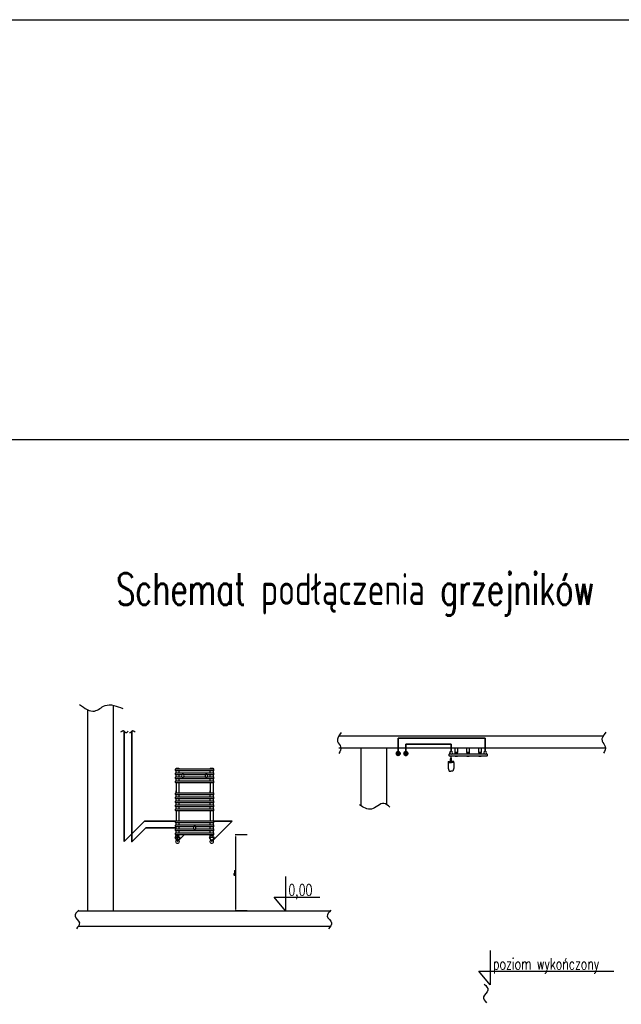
# Model space of a CAD drawing. Header units: centimetres. Extents: x 16800 to 40740, y -5708 to 2993.
# Tile 22 of 34: x 31566 to 32513, y -4497 to -2947. Entities that reach past the tile are written whole.
import ezdxf
from ezdxf.lldxf.tags import DXFTag

# ---------------------------------------------------------------- set-up
doc = ezdxf.new("R2010")
doc.units = ezdxf.units.CM
doc.header["$MEASUREMENT"] = 0
doc.layers.get('defpoints').update_dxf_attribs({"color": 6})
for name, color, linetype in [('_AS_grzejniki', 192, 'Continuous'), ('_MB_grzejniki', 7, 'Continuous'), ('DIM', 7, 'Continuous'), ('KS_CO_ARMATURA_1', 70, 'Continuous'), ('KS_CO_OPIS_1', 7, 'Continuous'), ('KS_CO_OPIS_2', 52, 'Continuous'), ('KS_CO_ZASILANIE', 1, 'Continuous'), ('KS_ODNOSNIK_PODLOGA', 253, 'Continuous')]:
    doc.layers.add(name, color=color, linetype=linetype)
doc.layers.add('IS_Powrót', color=170, linetype='DASH', lineweight=35)
doc.layers.add('IS_Zasilanie', color=10, linetype='SOLID', lineweight=35)
doc.styles.add('ks_rom07', font='romans.shx', dxfattribs={"width": 0.7})
doc.styles.get("Standard").update_dxf_attribs({"font": 'romanc.shx', "width": 0.8})
tags = doc.linetypes.add('DASH', pattern=[15, 10, -5]).pattern_tags.tags
tags[6:7] = [DXFTag(74, 4), DXFTag(75, 0), DXFTag(340, '0'), DXFTag(46, 0.0), DXFTag(50, 0.0), DXFTag(44, 0.0), DXFTag(45, 0.0)]
tags[4:5] = [DXFTag(74, 4), DXFTag(75, 0), DXFTag(340, '0'), DXFTag(46, 0.0), DXFTag(50, 0.0), DXFTag(44, 0.0), DXFTag(45, 0.0)]
tags = doc.linetypes.add('SOLID', pattern=[10, 10, 0]).pattern_tags.tags
tags[6:7] = [DXFTag(74, 4), DXFTag(75, 0), DXFTag(340, '0'), DXFTag(46, 0.0), DXFTag(50, 0.0), DXFTag(44, 0.0), DXFTag(45, 0.0)]
tags[4:5] = [DXFTag(74, 4), DXFTag(75, 0), DXFTag(340, '0'), DXFTag(46, 0.0), DXFTag(50, 0.0), DXFTag(44, 0.0), DXFTag(45, 0.0)]
doc.dimstyles.new('ISO-25', dxfattribs={"dimtxt": 2.5, "dimasz": 2.5, "dimexe": 1.25, "dimexo": 0.625, "dimtad": 1, "dimtxsty": 'Standard', "dimcen": 2.5, "dimadec": 0, "dimazin": 0, "dimtfac": 1, "dimtmove": 0, "dimatfit": 3, "dimfxl": 0, "dimarcsym": 0})

# ---------------------------------------------------------------- blocks, each defined once
blk = doc.blocks.new('A$C261D7A55')
at = {"layer": '_MB_grzejniki', "color": 0}
for p, q in [((6.2, 9.3), (8.7, 9.3)), ((6.2, 4.3), (6.2, 9.3)), ((6.2, 9.3), (6.2, 9.3)), ((8.7, 4.3), (6.2, 4.3)), ((6.2, 3.3), (8.7, 3.3)), ((6.2, 2.7), (6.2, 3.3)), ((6.2, 3.3), (6.2, 3.3)), ((6.2, 3.3), (8.7, 3.3)), ((6.2, 2.7), (6.2, 3.3)), ((6.2, 3.3), (6.2, 3.3)), ((6.2, 0), (6.2, 0.5)), ((6.2, 0), (6.2, 0.5)), ((8.7, 9.3), (8.7, 4.3)), ((8.7, 3.3), (8.7, 2.7)), ((8.7, 0.5), (8.7, 0)), ((18.7, 9.3), (21.2, 9.3)), ((18.7, 4.3), (18.7, 9.3)), ((18.7, 9.3), (18.7, 9.3)), ((21.2, 4.3), (18.7, 4.3)), ((18.7, 3.3), (21.2, 3.3)), ((18.7, 2.7), (18.7, 3.3)), ((18.7, 3.3), (18.7, 3.3)), ((18.7, 0), (18.7, 0.5)), ((21.2, 9.3), (21.2, 4.3)), ((21.2, 3.3), (21.2, 2.7)), ((21.2, 0.5), (21.2, 0)), ((31.1, 9.3), (33.6, 9.3)), ((31.1, 4.3), (31.1, 9.3)), ((31.1, 9.3), (31.1, 9.3)), ((33.6, 4.3), (31.1, 4.3)), ((31.1, 3.3), (33.6, 3.3)), ((31.1, 2.7), (31.1, 3.3)), ((31.1, 3.3), (31.1, 3.3)), ((31.1, 0), (31.1, 0.5)), ((33.6, 9.3), (33.6, 4.3)), ((33.6, 3.3), (33.6, 2.7)), ((33.6, 0.5), (33.6, 0)), ((8.7, 0), (6.2, 0)), ((8.7, 0), (6.2, 0)), ((21.2, 0), (18.7, 0)), ((33.6, 0), (31.1, 0))]:
    blk.add_line(p, q, dxfattribs=at)
for points in [[(6.2, 9.3), (8.7, 9.3), (8.7, 4.3), (6.2, 4.3), (6.2, 9.3)], [(6.5, 4.3), (8.5, 4.3), (8.5, 3.3), (6.5, 3.3), (6.5, 4.3)], [(6.5, 4.3), (8.5, 4.3), (8.5, 3.3), (6.5, 3.3), (6.5, 4.3)], [(18.7, 9.3), (21.2, 9.3), (21.2, 4.3), (18.7, 4.3), (18.7, 9.3)], [(18.9, 4.3), (20.9, 4.3), (20.9, 3.3), (18.9, 3.3), (18.9, 4.3)], [(18.9, 4.3), (20.9, 4.3), (20.9, 3.3), (18.9, 3.3), (18.9, 4.3)], [(31.1, 9.3), (33.6, 9.3), (33.6, 4.3), (31.1, 4.3), (31.1, 9.3)], [(31.4, 4.3), (33.4, 4.3), (33.4, 3.3), (31.4, 3.3), (31.4, 4.3)], [(31.4, 4.3), (33.4, 4.3), (33.4, 3.3), (31.4, 3.3), (31.4, 4.3)]]:
    blk.add_lwpolyline(points, close=True, dxfattribs=at)
for points in [[(18.7, 2.7), (18.7, 3.3), (18.7, 3.3)], [(18.7, 3.3), (21.2, 3.3), (21.2, 2.7)], [(21.2, 0.5), (21.2, 0), (18.7, 0), (18.7, 0.5)], [(31.1, 2.7), (31.1, 3.3), (31.1, 3.3)], [(31.1, 3.3), (33.6, 3.3), (33.6, 2.7)], [(33.6, 0.5), (33.6, 0), (31.1, 0), (31.1, 0.5)]]:
    blk.add_lwpolyline(points, dxfattribs=at)
for points in [[(0, 2.3), (0, 2.5), (0.2, 2.7), (0.4, 2.7)], [(0, 0.9), (0, 0.9), (0, 2.3), (0, 2.3)], [(0.4, 0.5), (0.2, 0.5), (0, 0.7), (0, 0.9)], [(0.4, 2.7), (0.4, 2.7), (0.7, 2.7), (1.2, 2.7)], [(39.5, 0.5), (39.5, 0.5), (0.4, 0.5), (0.4, 0.5)], [(2.8, 2.7), (11.2, 2.7), (28.7, 2.7), (37.1, 2.7)], [(38.7, 2.7), (39.2, 2.7), (39.5, 2.7), (39.5, 2.7)], [(39.5, 2.7), (39.7, 2.7), (39.9, 2.5), (39.9, 2.3)], [(39.9, 0.9), (39.9, 0.7), (39.7, 0.5), (39.5, 0.5)], [(39.9, 2.3), (39.9, 2.3), (39.9, 0.9), (39.9, 0.9)]]:
    blk.add_open_spline(points, degree=3, dxfattribs=at)
for points in [[(0.5, 4), (0.5, 4.8), (1.2, 5.5), (2, 5.5), (2.8, 5.5), (3.5, 4.8), (3.5, 4), (3.5, 3.1), (2.8, 2.5), (2, 2.5), (1.2, 2.5), (0.5, 3.1), (0.5, 4), (0.5, 4), (0.5, 4), (0.5, 4)], [(36.4, 4), (36.4, 4.8), (37.1, 5.5), (37.9, 5.5), (38.7, 5.5), (39.4, 4.8), (39.4, 4), (39.4, 3.1), (38.7, 2.5), (37.9, 2.5), (37.1, 2.5), (36.4, 3.1), (36.4, 4), (36.4, 4), (36.4, 4), (36.4, 4)]]:
    blk.add_open_spline(points, degree=3, knots=[0, 0, 0, 0, 1, 1, 1, 2, 2, 2, 3, 3, 3, 4, 4, 4, 5, 5, 5, 5], dxfattribs=at)
blk = doc.blocks.new('A$C5D55029F')
at = {"layer": '_MB_grzejniki', "color": 21}
for p, q in [((3.5, 70.4), (3.5, 70)), ((39.4, 70.4), (39.4, 70)), ((0.4, 55.2), (0.4, 44.8)), ((3.5, 55.2), (3.5, 44.8)), ((36.3, 55.2), (36.3, 44.8)), ((39.4, 55.2), (39.4, 44.8)), ((0.4, 25.8), (0.4, 15.4)), ((3.5, 25.8), (3.5, 15.4)), ((36.3, 25.8), (36.3, 15.4)), ((39.4, 25.8), (39.4, 15.4))]:
    blk.add_line(p, q, dxfattribs=at)
for points in [[(0, 69.6), (0, 69.8), (0.2, 70), (0.4, 70)], [(0, 68.2), (0, 68.2), (0, 69.6), (0, 69.6)], [(0.4, 67.8), (0.2, 67.8), (0, 67.9), (0, 68.2)], [(0, 65.4), (0, 65.6), (0.2, 65.8), (0.4, 65.8)], [(0, 64), (0, 64), (0, 65.4), (0, 65.4)], [(0.4, 63.6), (0.2, 63.6), (0, 63.7), (0, 64)], [(0.4, 70.4), (0.4, 70.6), (0.6, 70.8), (0.8, 70.8)], [(0.4, 70), (0.4, 70.1), (0.4, 70.3), (0.4, 70.4)], [(0.4, 70), (0.4, 70), (39.5, 70), (39.5, 70)], [(0.4, 65.8), (0.4, 66.2), (0.4, 66.6), (0.4, 67.8)], [(39.5, 67.8), (39.5, 67.8), (0.4, 67.8), (0.4, 67.8)], [(0.4, 65.8), (0.4, 65.8), (39.5, 65.8), (39.5, 65.8)], [(0.4, 61.6), (0.4, 62.2), (0.4, 62.9), (0.4, 63.6)], [(6.5, 63.6), (2.8, 63.6), (0.4, 63.6), (0.4, 63.6)], [(0.8, 70.8), (0.8, 70.8), (0.8, 70.8), (0.8, 70.8)], [(0.8, 70.8), (0.8, 70.8), (3.1, 70.8), (3.1, 70.8)], [(3.1, 70.8), (3.3, 70.8), (3.5, 70.6), (3.5, 70.4)], [(3.5, 67.8), (3.5, 66.6), (3.5, 66.2), (3.5, 65.8)], [(3.5, 63.6), (3.5, 62.9), (3.5, 62.2), (3.5, 61.6)], [(31.3, 63.6), (24.6, 63.6), (15.3, 63.6), (8.6, 63.6)], [(39.5, 63.6), (39.5, 63.6), (37.1, 63.6), (33.4, 63.6)], [(36.3, 70.4), (36.3, 70.6), (36.5, 70.8), (36.7, 70.8)], [(36.3, 70), (36.3, 70.1), (36.3, 70.3), (36.3, 70.4)], [(36.3, 65.8), (36.3, 66.2), (36.3, 66.6), (36.3, 67.8)], [(36.3, 61.6), (36.3, 62.2), (36.3, 62.9), (36.3, 63.6)], [(36.7, 70.8), (36.7, 70.8), (36.7, 70.8), (36.7, 70.8)], [(36.7, 70.8), (36.7, 70.8), (39, 70.8), (39, 70.8)], [(39, 70.8), (39.2, 70.8), (39.4, 70.6), (39.4, 70.4)], [(39.4, 67.8), (39.4, 66.6), (39.4, 66.2), (39.4, 65.8)], [(39.4, 63.6), (39.4, 62.9), (39.4, 62.2), (39.4, 61.6)], [(39.5, 70), (39.7, 70), (39.9, 69.8), (39.9, 69.6)], [(39.9, 68.2), (39.9, 67.9), (39.7, 67.8), (39.5, 67.8)], [(39.5, 65.8), (39.7, 65.8), (39.9, 65.6), (39.9, 65.4)], [(39.9, 64), (39.9, 63.7), (39.7, 63.6), (39.5, 63.6)], [(39.9, 69.6), (39.9, 69.6), (39.9, 68.2), (39.9, 68.2)], [(39.9, 65.4), (39.9, 65.4), (39.9, 64), (39.9, 64)], [(0, 61.2), (0, 61.4), (0.2, 61.6), (0.4, 61.6)], [(0, 59.8), (0, 59.8), (0, 61.2), (0, 61.2)], [(0.4, 59.4), (0.2, 59.4), (0, 59.5), (0, 59.8)], [(0, 57), (0, 57.2), (0.2, 57.4), (0.4, 57.4)], [(0, 55.6), (0, 55.6), (0, 57), (0, 57)], [(0.4, 55.2), (0.2, 55.2), (0, 55.3), (0, 55.6)], [(0.4, 61.6), (0.4, 61.6), (2.8, 61.6), (6.5, 61.6)], [(39.5, 59.4), (39.5, 59.4), (0.4, 59.4), (0.4, 59.4)], [(0.4, 57.4), (0.4, 58), (0.4, 58.7), (0.4, 59.4)], [(0.4, 57.4), (0.4, 57.4), (39.5, 57.4), (39.5, 57.4)], [(39.5, 55.2), (39.5, 55.2), (0.4, 55.2), (0.4, 55.2)], [(3.5, 59.4), (3.5, 58.7), (3.5, 58), (3.5, 57.4)], [(8.6, 61.6), (15.3, 61.6), (24.6, 61.6), (31.3, 61.6)], [(33.4, 61.6), (37.1, 61.6), (39.5, 61.6), (39.5, 61.6)], [(36.3, 57.4), (36.3, 58), (36.3, 58.7), (36.3, 59.4)], [(39.4, 59.4), (39.4, 58.7), (39.4, 58), (39.4, 57.4)], [(39.5, 61.6), (39.7, 61.6), (39.9, 61.4), (39.9, 61.2)], [(39.9, 59.8), (39.9, 59.5), (39.7, 59.4), (39.5, 59.4)], [(39.5, 57.4), (39.7, 57.4), (39.9, 57.2), (39.9, 57)], [(39.9, 55.6), (39.9, 55.3), (39.7, 55.2), (39.5, 55.2)], [(39.9, 61.2), (39.9, 61.2), (39.9, 59.8), (39.9, 59.8)], [(39.9, 57), (39.9, 57), (39.9, 55.6), (39.9, 55.6)], [(0, 44.4), (0, 44.6), (0.2, 44.8), (0.4, 44.8)], [(0, 43), (0, 43), (0, 44.4), (0, 44.4)], [(0.4, 42.6), (0.2, 42.6), (0, 42.7), (0, 43)], [(0.4, 44.8), (0.4, 45.4), (0.4, 46.1), (0.4, 46.8)], [(0.4, 44.8), (0.4, 44.8), (39.5, 44.8), (39.5, 44.8)], [(0.4, 40.6), (0.4, 41.2), (0.4, 41.9), (0.4, 42.6)], [(39.5, 42.6), (39.5, 42.6), (0.4, 42.6), (0.4, 42.6)], [(3.5, 46.8), (3.5, 46.1), (3.5, 45.4), (3.5, 44.8)], [(3.5, 42.6), (3.5, 41.9), (3.5, 41.2), (3.5, 40.6)], [(36.3, 44.8), (36.3, 45.4), (36.3, 46.1), (36.3, 46.8)], [(36.3, 40.6), (36.3, 41.2), (36.3, 41.9), (36.3, 42.6)], [(39.4, 46.8), (39.4, 46.1), (39.4, 45.4), (39.4, 44.8)], [(39.4, 42.6), (39.4, 41.9), (39.4, 41.2), (39.4, 40.6)], [(39.5, 44.8), (39.7, 44.8), (39.9, 44.6), (39.9, 44.4)], [(39.9, 43), (39.9, 42.7), (39.7, 42.6), (39.5, 42.6)], [(39.9, 44.4), (39.9, 44.4), (39.9, 43), (39.9, 43)], [(0, 40.2), (0, 40.4), (0.2, 40.6), (0.4, 40.6)], [(0, 38.8), (0, 38.8), (0, 40.2), (0, 40.2)], [(0.4, 38.4), (0.2, 38.4), (0, 38.5), (0, 38.8)], [(0, 36), (0, 36.2), (0.2, 36.4), (0.4, 36.4)], [(0, 36), (0, 36.2), (0.2, 36.4), (0.4, 36.4)], [(0, 34.6), (0, 34.6), (0, 36), (0, 36)], [(0, 34.6), (0, 34.6), (0, 36), (0, 36)], [(0.4, 34.2), (0.2, 34.2), (0, 34.3), (0, 34.6)], [(0.4, 34.2), (0.2, 34.2), (0, 34.3), (0, 34.6)], [(0, 31.8), (0, 32), (0.2, 32.2), (0.4, 32.2)], [(0, 30.4), (0, 30.4), (0, 31.8), (0, 31.8)], [(0.4, 40.6), (0.4, 40.6), (39.5, 40.6), (39.5, 40.6)], [(0.4, 36.4), (0.4, 37), (0.4, 37.7), (0.4, 38.4)], [(39.5, 38.4), (39.5, 38.4), (0.4, 38.4), (0.4, 38.4)], [(0.4, 36.4), (0.4, 36.4), (39.5, 36.4), (39.5, 36.4)], [(0.4, 36.4), (0.4, 36.4), (39.5, 36.4), (39.5, 36.4)], [(0.4, 32.2), (0.4, 32.8), (0.4, 33.5), (0.4, 34.2)], [(39.5, 34.2), (39.5, 34.2), (0.4, 34.2), (0.4, 34.2)], [(39.5, 34.2), (39.5, 34.2), (0.4, 34.2), (0.4, 34.2)], [(0.4, 32.2), (0.4, 32.2), (39.5, 32.2), (39.5, 32.2)], [(3.5, 38.4), (3.5, 37.7), (3.5, 37), (3.5, 36.4)], [(3.5, 34.2), (3.5, 33.5), (3.5, 32.8), (3.5, 32.2)], [(36.3, 36.4), (36.3, 37), (36.3, 37.7), (36.3, 38.4)], [(36.3, 32.2), (36.3, 32.8), (36.3, 33.5), (36.3, 34.2)], [(39.4, 38.4), (39.4, 37.7), (39.4, 37), (39.4, 36.4)], [(39.4, 34.2), (39.4, 33.5), (39.4, 32.8), (39.4, 32.2)], [(39.5, 40.6), (39.7, 40.6), (39.9, 40.4), (39.9, 40.2)], [(39.9, 38.8), (39.9, 38.5), (39.7, 38.4), (39.5, 38.4)], [(39.5, 36.4), (39.7, 36.4), (39.9, 36.2), (39.9, 36)], [(39.5, 36.4), (39.7, 36.4), (39.9, 36.2), (39.9, 36)], [(39.9, 34.6), (39.9, 34.3), (39.7, 34.2), (39.5, 34.2)], [(39.9, 34.6), (39.9, 34.3), (39.7, 34.2), (39.5, 34.2)], [(39.5, 32.2), (39.7, 32.2), (39.9, 32), (39.9, 31.8)], [(39.9, 40.2), (39.9, 40.2), (39.9, 38.8), (39.9, 38.8)], [(39.9, 36), (39.9, 36), (39.9, 34.6), (39.9, 34.6)], [(39.9, 36), (39.9, 36), (39.9, 34.6), (39.9, 34.6)], [(39.9, 31.8), (39.9, 31.8), (39.9, 30.4), (39.9, 30.4)], [(0.4, 30), (0.2, 30), (0, 30.1), (0, 30.4)], [(0, 27.6), (0, 27.8), (0.2, 28), (0.4, 28)], [(0, 26.2), (0, 26.2), (0, 27.6), (0, 27.6)], [(0.4, 25.8), (0.2, 25.8), (0, 25.9), (0, 26.2)], [(0.4, 28), (0.4, 28.6), (0.4, 29.3), (0.4, 30)], [(39.5, 30), (39.5, 30), (0.4, 30), (0.4, 30)], [(0.4, 28), (0.4, 28), (39.5, 28), (39.5, 28)], [(39.5, 25.8), (39.5, 25.8), (0.4, 25.8), (0.4, 25.8)], [(3.5, 30), (3.5, 29.3), (3.5, 28.6), (3.5, 28)], [(36.3, 28), (36.3, 28.6), (36.3, 29.3), (36.3, 30)], [(39.4, 30), (39.4, 29.3), (39.4, 28.6), (39.4, 28)], [(39.9, 30.4), (39.9, 30.1), (39.7, 30), (39.5, 30)], [(39.5, 28), (39.7, 28), (39.9, 27.8), (39.9, 27.6)], [(39.9, 26.2), (39.9, 25.9), (39.7, 25.8), (39.5, 25.8)], [(39.9, 27.6), (39.9, 27.6), (39.9, 26.2), (39.9, 26.2)], [(0, 15), (0, 15.2), (0.2, 15.4), (0.4, 15.4)], [(0, 13.6), (0, 13.6), (0, 15), (0, 15)], [(0.4, 13.2), (0.2, 13.2), (0, 13.3), (0, 13.6)], [(0, 10.8), (0, 11), (0.2, 11.2), (0.4, 11.2)], [(0, 9.4), (0, 9.4), (0, 10.8), (0, 10.8)], [(0.4, 15.4), (0.4, 15.4), (39.5, 15.4), (39.5, 15.4)], [(0.4, 11.2), (0.4, 11.8), (0.4, 12.5), (0.4, 13.2)], [(39.5, 13.2), (39.5, 13.2), (0.4, 13.2), (0.4, 13.2)], [(0.4, 11.2), (0.4, 11.2), (39.5, 11.2), (39.5, 11.2)], [(3.5, 13.2), (3.5, 12.5), (3.5, 11.8), (3.5, 11.2)], [(36.3, 11.2), (36.3, 11.8), (36.3, 12.5), (36.3, 13.2)], [(39.4, 13.2), (39.4, 12.5), (39.4, 11.8), (39.4, 11.2)], [(39.5, 15.4), (39.7, 15.4), (39.9, 15.2), (39.9, 15)], [(39.9, 13.6), (39.9, 13.3), (39.7, 13.2), (39.5, 13.2)], [(39.5, 11.2), (39.7, 11.2), (39.9, 11), (39.9, 10.8)], [(39.9, 15), (39.9, 15), (39.9, 13.6), (39.9, 13.6)], [(39.9, 10.8), (39.9, 10.8), (39.9, 9.4), (39.9, 9.4)], [(0.4, 9), (0.2, 9), (0, 9.1), (0, 9.4)], [(0, 6.6), (0, 6.8), (0.2, 7), (0.4, 7)], [(0, 5.2), (0, 5.2), (0, 6.6), (0, 6.6)], [(0.4, 4.8), (0.2, 4.8), (0, 4.9), (0, 5.2)], [(0, 2.4), (0, 2.6), (0.2, 2.8), (0.4, 2.8)], [(0, 1), (0, 1), (0, 2.4), (0, 2.4)], [(0.4, 0.6), (0.2, 0.6), (0, 0.7), (0, 1)], [(0.4, 7), (0.4, 7.6), (0.4, 8.3), (0.4, 9)], [(18.9, 9), (9.5, 9), (0.4, 9), (0.4, 9)], [(0.4, 7), (0.4, 7), (9.5, 7), (18.9, 7)], [(0.4, 2.8), (0.4, 3.3), (0.4, 4), (0.4, 4.8)], [(39.5, 4.8), (39.5, 4.8), (0.4, 4.8), (0.4, 4.8)], [(0.4, 2.8), (0.4, 2.8), (39.5, 2.8), (39.5, 2.8)], [(39.5, 0.6), (39.5, 0.6), (0.4, 0.6), (0.4, 0.6)], [(3.5, 9), (3.5, 8.3), (3.5, 7.6), (3.5, 7)], [(3.5, 4.8), (3.5, 4), (3.5, 3.3), (3.5, 2.8)], [(39.5, 9), (39.5, 9), (30.4, 9), (21, 9)], [(21, 7), (30.4, 7), (39.5, 7), (39.5, 7)], [(36.3, 7), (36.3, 7.6), (36.3, 8.3), (36.3, 9)], [(36.3, 2.8), (36.3, 3.3), (36.3, 4), (36.3, 4.8)], [(39.4, 9), (39.4, 8.3), (39.4, 7.6), (39.4, 7)], [(39.4, 4.8), (39.4, 4), (39.4, 3.3), (39.4, 2.8)], [(39.9, 9.4), (39.9, 9.1), (39.7, 9), (39.5, 9)], [(39.5, 7), (39.7, 7), (39.9, 6.8), (39.9, 6.6)], [(39.9, 5.2), (39.9, 4.9), (39.7, 4.8), (39.5, 4.8)], [(39.5, 2.8), (39.7, 2.8), (39.9, 2.6), (39.9, 2.4)], [(39.9, 1), (39.9, 0.7), (39.7, 0.6), (39.5, 0.6)], [(39.9, 6.6), (39.9, 6.6), (39.9, 5.2), (39.9, 5.2)], [(39.9, 2.4), (39.9, 2.4), (39.9, 1), (39.9, 1)]]:
    blk.add_open_spline(points, degree=3, dxfattribs=at)
for points, knots in [([(6.3, 62.6), (6.3, 63.6), (6.9, 64.4), (7.5, 64.4), (8.2, 64.4), (8.8, 63.6), (8.8, 62.6), (8.8, 61.6), (8.2, 60.8), (7.5, 60.8), (6.9, 60.8), (6.3, 61.6), (6.3, 62.6), (6.3, 62.6), (6.3, 62.6), (6.3, 62.6)], [0, 0, 0, 0, 1, 1, 1, 2, 2, 2, 3, 3, 3, 4, 4, 4, 5, 5, 5, 5]), ([(6.3, 62.6), (6.3, 63.6), (6.9, 64.4), (7.5, 64.4), (8.2, 64.4), (8.8, 63.6), (8.8, 62.6), (8.8, 61.6), (8.2, 60.8), (7.5, 60.8), (6.9, 60.8), (6.3, 61.6), (6.3, 62.6), (6.3, 62.6), (6.3, 62.6), (6.3, 62.6)], [0, 0, 0, 0, 1, 1, 1, 2, 2, 2, 3, 3, 3, 4, 4, 4, 5, 5, 5, 5]), ([(31.1, 62.6), (31.1, 63.6), (31.7, 64.4), (32.3, 64.4), (33, 64.4), (33.6, 63.6), (33.6, 62.6), (33.6, 61.6), (33, 60.8), (32.3, 60.8), (31.7, 60.8), (31.1, 61.6), (31.1, 62.6), (31.1, 62.6), (31.1, 62.6), (31.1, 62.6)], [0, 0, 0, 0, 1, 1, 1, 2, 2, 2, 3, 3, 3, 4, 4, 4, 5, 5, 5, 5]), ([(31.1, 62.6), (31.1, 63.6), (31.7, 64.4), (32.3, 64.4), (33, 64.4), (33.6, 63.6), (33.6, 62.6), (33.6, 61.6), (33, 60.8), (32.3, 60.8), (31.7, 60.8), (31.1, 61.6), (31.1, 62.6), (31.1, 62.6), (31.1, 62.6), (31.1, 62.6)], [0, 0, 0, 0, 1, 1, 1, 2, 2, 2, 3, 3, 3, 4, 4, 4, 5, 5, 5, 5]), ([(3.5, 0.6), (3.5, 0.4), (3.5, 0.4), (3.5, 0.4), (3.5, 0.2), (3.3, 0), (3.1, 0), (3.1, 0), (0.8, 0), (0.8, 0), (0.6, 0), (0.4, 0.2), (0.4, 0.4), (0.4, 0.4), (0.4, 0.4), (0.4, 0.6)], [11.976375, 11.976375, 11.976375, 11.976375, 12, 12, 12, 13, 13, 13, 14, 14, 14, 15, 15, 15, 15.023625, 15.023625, 15.023625, 15.023625]), ([(18.7, 8), (18.7, 9), (19.3, 9.8), (20, 9.8), (20.6, 9.8), (21.2, 9), (21.2, 8), (21.2, 7), (20.6, 6.2), (20, 6.2), (19.3, 6.2), (18.7, 7), (18.7, 8), (18.7, 8), (18.7, 8), (18.7, 8)], [0, 0, 0, 0, 1, 1, 1, 2, 2, 2, 3, 3, 3, 4, 4, 4, 5, 5, 5, 5]), ([(18.7, 8), (18.7, 9), (19.3, 9.8), (20, 9.8), (20.6, 9.8), (21.2, 9), (21.2, 8), (21.2, 7), (20.6, 6.2), (20, 6.2), (19.3, 6.2), (18.7, 7), (18.7, 8), (18.7, 8), (18.7, 8), (18.7, 8)], [0, 0, 0, 0, 1, 1, 1, 2, 2, 2, 3, 3, 3, 4, 4, 4, 5, 5, 5, 5]), ([(39.4, 0.6), (39.4, 0.4), (39.4, 0.4), (39.4, 0.4), (39.4, 0.2), (39.2, 0), (39, 0), (39, 0), (36.7, 0), (36.7, 0), (36.5, 0), (36.3, 0.2), (36.3, 0.4), (36.3, 0.4), (36.3, 0.4), (36.3, 0.6)], [2.976375, 2.976375, 2.976375, 2.976375, 3, 3, 3, 4, 4, 4, 5, 5, 5, 6, 6, 6, 6.023625, 6.023625, 6.023625, 6.023625])]:
    blk.add_open_spline(points, degree=3, knots=knots, dxfattribs=at)
blk = doc.blocks.new('*D1766')
at = {"layer": 'defpoints', "color": 0}
for p in [(31906.2, -4230.4), (31924.9, -4230.4), (31924.9, -4350.1)]:
    blk.add_point(p, dxfattribs=at)
at = {"layer": 'DIM', "color": 0, "lineweight": -2}
for p, q in [((31924.2, -4230.4), (31905, -4230.4)), ((31906.2, -4347.6), (31906.2, -4232.9)), ((31924.2, -4350.1), (31905, -4350.1))]:
    blk.add_line(p, q, dxfattribs=at)
at = {"layer": 'DIM', "color": 0}
for points in [[(31906.6, -4232.9), (31905.8, -4232.9), (31906.2, -4230.4)], [(31905.8, -4347.6), (31906.6, -4347.6), (31906.2, -4350.1)]]:
    blk.add_solid(points, dxfattribs=at)
at = {"layer": 'DIM', "color": 0, "insert": (31904.3, -4290.3), "char_height": 2.5, "attachment_point": 5, "rotation": 90}
blk.add_mtext('60cm', dxfattribs=at)

msp = doc.modelspace()

# ---------------------------------------------------------------- hatches: boundary and pattern name
at = {"layer": 'IS_Powrót', "ltscale": 2}
h = msp.add_hatch(color=256, dxfattribs=at)
edge = h.paths.add_edge_path()
edge.add_arc((32161.953, -4102.19), 3.12, 0, 360)
at = {"layer": 'IS_Zasilanie'}
h = msp.add_hatch(color=256, dxfattribs=at)
edge = h.paths.add_edge_path()
edge.add_arc((32173.953, -4102.242), 3.12, 0, 360)

# ---------------------------------------------------------------- linework, layer by layer
msp.add_lwpolyline([(30456.436, -5707.887), (30456.436, -3607.887), (33426.436, -3607.887), (33426.436, -5707.887)], close=True)
at = {"layer": 'defpoints'}
msp.add_line((30160, -2947), (34360, -2947), dxfattribs=at)
at = {"layer": 'IS_Powrót', "ltscale": 0.02}
for p, q in [((31730.345, -4240.911), (31730.345, -4067.27)), ((32161.953, -4077.985), (32299.006, -4077.985)), ((31730.345, -4240.911), (31762.386, -4208.871)), ((31811.42, -4208.871), (31762.386, -4208.871)), ((31868.344, -4240.912), (31900.386, -4208.871)), ((31900.386, -4208.871), (31871.27, -4208.871))]:
    msp.add_line(p, q, dxfattribs=at)
at = {"layer": 'IS_Powrót', "ltscale": 2}
for p, q in [((32161.953, -4099.07), (32161.953, -4077.985)), ((32299.006, -4098.81), (32299.006, -4077.985))]:
    msp.add_line(p, q, dxfattribs=at)
for radius in [3.12, 3.075]:
    msp.add_circle((32161.953, -4102.19), radius, dxfattribs=at)
at = {"layer": 'IS_Zasilanie'}
for p, q in [((32173.953, -4099.122), (32173.953, -4087.735)), ((32173.953, -4087.735), (32245.156, -4087.735)), ((32245.156, -4098.81), (32245.156, -4087.735))]:
    msp.add_line(p, q, dxfattribs=at)
for points in [[(31742.345, -4067.27), (31742.345, -4241.287), (31764.261, -4219.371), (31812.02, -4219.371)], [(31814.345, -4240.912), (31824.828, -4230.429)]]:
    msp.add_lwpolyline(points, dxfattribs=at)
for radius in [3.12, 3.075]:
    msp.add_circle((32173.953, -4102.242), radius, dxfattribs=at)
at = {"layer": 'KS_CO_ARMATURA_1', "color": 21, "ltscale": 0.5}
for p, q in [((32245.037, -4106.256), (32245.037, -4116.895)), ((32240.432, -4115.059), (32244.221, -4115.059)), ((32240.432, -4115.059), (32240.432, -4125.283)), ((32240.432, -4116.425), (32245.818, -4116.425)), ((32246.541, -4110.795), (32243.541, -4110.795)), ((32244.221, -4115.059), (32244.221, -4110.795)), ((32249.643, -4116.425), (32244.257, -4116.425)), ((32245.854, -4115.059), (32245.854, -4110.795)), ((32249.643, -4115.059), (32245.854, -4115.059)), ((32249.643, -4116.425), (32249.643, -4115.059)), ((32249.643, -4116.425), (32249.643, -4125.283)), ((32240.432, -4125.283), (32242.227, -4130.071)), ((32242.227, -4130.071), (32245.037, -4130.071)), ((32247.848, -4130.071), (32245.037, -4130.071)), ((32249.643, -4125.283), (32247.848, -4130.071))]:
    msp.add_line(p, q, dxfattribs=at)
at = {"layer": 'KS_CO_ARMATURA_1', "color": 21}
for p, q in [((31811.871, -4231.353), (31816.521, -4231.353)), ((31811.871, -4233.776), (31811.871, -4231.353)), ((31816.521, -4233.776), (31816.521, -4231.353)), ((31865.87, -4231.353), (31870.52, -4231.353)), ((31865.87, -4233.776), (31865.87, -4231.353)), ((31870.52, -4233.776), (31870.52, -4231.353)), ((31818.53, -4234.635), (31810.16, -4234.635)), ((31810.16, -4234.635), (31814.345, -4240.912)), ((31811.871, -4233.776), (31816.521, -4233.776)), ((31811.871, -4233.776), (31816.521, -4233.776)), ((31811.871, -4234.635), (31811.871, -4233.776)), ((31814.345, -4240.912), (31818.53, -4234.635)), ((31816.521, -4234.635), (31816.521, -4233.776)), ((31872.529, -4234.635), (31864.159, -4234.635)), ((31864.159, -4234.635), (31868.344, -4240.912)), ((31865.87, -4233.776), (31870.52, -4233.776)), ((31865.87, -4234.635), (31865.87, -4233.776)), ((31868.344, -4240.912), (31872.529, -4234.635)), ((31870.52, -4234.635), (31870.52, -4233.776))]:
    msp.add_line(p, q, dxfattribs=at)
at = {"layer": 'KS_CO_ARMATURA_1', "color": 21, "const_width": 1.847}
for points in [[(31814.345, -4243.683, 1), (31814.345, -4238.142, 1)], [(31868.344, -4243.683, 1), (31868.344, -4238.142, 1)]]:
    msp.add_lwpolyline(points, format="xyb", close=True, dxfattribs=at)
at = {"layer": 'KS_CO_OPIS_2', "ltscale": 0.5}
for p, q in [((31984.578, -4296.079), (31984.578, -4350.079)), ((31984.578, -4350.079), (31966.686, -4328.479)), ((31966.686, -4328.479), (32038.547, -4328.479)), ((32306.884, -4412.477), (32306.884, -4466.477)), ((32306.884, -4466.477), (32288.993, -4444.877)), ((32288.993, -4444.877), (32501.608, -4444.877))]:
    msp.add_line(p, q, dxfattribs=at)
at = {"layer": 'KS_CO_OPIS_2'}
for centre, radius, start, end in [((31755.37, -4113.526), 54.326, 123.60923, 124.125879), ((31739.956, -4090.107), 26.29, 121.778201, 123.882724), ((31732.559, -4078.173), 12.249, 118.491736, 121.761439), ((31730.38, -4074.12), 7.648, 113.629623, 118.630717), ((31729.348, -4071.722), 5.038, 106.630392, 113.808995), ((31728.916, -4070.233), 3.487, 97.029131, 106.8291), ((31728.817, -4069.179), 2.428, 68.354254, 97.748996), ((31728.424, -4070.013), 3.349, 54.998915, 67.373049), ((31725.915, -4073.671), 7.785, 50.423156, 55.314712), ((31703.652, -4100.501), 42.649, 48.808609, 50.335617), ((31736.863, -4062.393), 7.9, 229.574333, 234.301043), ((31734.63, -4065.496), 4.078, 234.335265, 240.040534), ((31733.854, -4066.849), 2.518, 239.979274, 248.610733), ((31733.505, -4067.787), 1.518, 247.947408, 287.757408), ((31733.128, -4066.57), 2.792, 287.508749, 303.39195), ((31731.604, -4064.179), 5.627, 302.952375, 309.593074), ((31728.51, -4060.465), 10.462, 309.686478, 313.550829), ((31712.44, -4043.874), 33.559, 313.918753, 316.045989), ((31739.184, -4067.787), 1.518, 252.242592, 292.052592), ((31738.836, -4066.849), 2.518, 291.389267, 300.020726), ((31738.059, -4065.496), 4.078, 299.959466, 305.664735), ((31735.827, -4062.393), 7.9, 305.698957, 310.425667), ((31769.037, -4100.501), 42.649, 129.664383, 131.191391), ((31746.775, -4073.671), 7.785, 124.685288, 129.576844), ((31744.266, -4070.013), 3.349, 112.626951, 125.001085), ((31743.873, -4069.179), 2.428, 82.251004, 111.645746), ((31743.774, -4070.233), 3.487, 73.1709, 82.970869), ((31743.342, -4071.722), 5.038, 66.191005, 73.369608), ((31742.31, -4074.12), 7.648, 61.369283, 66.370377), ((31740.131, -4078.173), 12.249, 58.238561, 61.508264), ((31732.734, -4090.107), 26.29, 56.117276, 58.221799), ((31717.319, -4113.526), 54.326, 55.874121, 56.39077)]:
    msp.add_arc(centre, radius, start, end, dxfattribs=at)
at = {"layer": 'KS_CO_ZASILANIE', "color": 21, "ltscale": 0.5}
msp.add_line((31814.345, -4240.912), (31814.345, -4230.453), dxfattribs=at)
at = {"layer": 'KS_ODNOSNIK_PODLOGA', "color": 0, "ltscale": 0.7}
for p, q in [((31713.403, -4349.616), (31713.403, -4026.364)), ((31672.89, -4350.079), (31672.89, -4033.525))]:
    msp.add_line(p, q, dxfattribs=at)
at = {"layer": 'KS_ODNOSNIK_PODLOGA', "ltscale": 0.7}
for p, q in [((32103.748, -4184.517), (32103.748, -4093.058)), ((32144.261, -4182.867), (32144.261, -4093.058))]:
    msp.add_line(p, q, dxfattribs=at)
for points in [[(32068.487, -4074.308), (32484.842, -4074.308)], [(32068.487, -4093.058), (32488.215, -4093.058)], [(31658.322, -4374.079), (31666.402, -4374.079)]]:
    msp.add_lwpolyline(points, dxfattribs=at)
at = {"layer": 'KS_ODNOSNIK_PODLOGA', "color": 0, "ltscale": 0.7}
for points in [[(31657.517, -4350.079), (32054.667, -4350.079)], [(31666.402, -4374.079), (32055.473, -4374.079)]]:
    msp.add_lwpolyline(points, dxfattribs=at)
for points in [[(31660.213, -4025.232), (31683.638, -4035.359), (31700.17, -4026.848), (31728.381, -4031.553)], [(31658.729, -4348.853), (31652.97, -4358.3), (31659.781, -4368.674), (31655.077, -4378.346)], [(32055.88, -4348.853), (32050.121, -4358.3), (32056.932, -4368.674), (32052.227, -4378.346)]]:
    msp.add_spline(points, degree=3, dxfattribs=at)
at = {"layer": 'KS_ODNOSNIK_PODLOGA', "ltscale": 0.7}
for points in [[(32072.251, -4068.978), (32066.422, -4083.329), (32071.242, -4091.604), (32068.598, -4102.4)], [(32488.935, -4068.433), (32483.106, -4082.783), (32487.926, -4091.059), (32485.282, -4101.855)], [(32148.889, -4186.577), (32139.442, -4180.817), (32119.699, -4189.833), (32101.003, -4182.924)], [(32297.37, -4465.251), (32303.129, -4474.698), (32296.318, -4485.072), (32301.023, -4494.744)]]:
    msp.add_spline(points, degree=3, dxfattribs=at)

# ---------------------------------------------------------------- block references
at = {"layer": '_AS_grzejniki', "xscale": 1.5, "yscale": 1.5, "zscale": 1.5}
msp.add_blockref('A$C261D7A55', (32242.131, -4107.008), dxfattribs=at)
at = {"layer": '_AS_grzejniki', "color": 21, "xscale": 1.5, "yscale": 1.5, "zscale": 1.5}
msp.add_blockref('A$C5D55029F', (31811.42, -4231.275), dxfattribs=at)

# ---------------------------------------------------------------- texts
at = {"layer": 'KS_CO_OPIS_1', "ltscale": 0.5, "style": 'ks_rom07', "width": 0.7}
for s, p in [('0,00', (31988.942, -4325.959)), ('poziom wykończony', (32311.248, -4442.357))]:
    msp.add_text(s, height=18, dxfattribs=at).set_placement(p)
at = {"layer": 'KS_CO_OPIS_1', "ltscale": 0.5, "insert": (32471.02, -3818.35), "char_height": 50, "width": 950.69386, "attachment_point": 3, "style": 'ks_rom07'}
msp.add_mtext('Schemat podłączenia grzejników', dxfattribs=at)

# ---------------------------------------------------------------- dimensions: what is measured, and where the dimension line sits
at = {"layer": 'DIM'}
dim = msp.add_aligned_dim(p1=(31924.874, -4350.079), p2=(31924.874, -4230.429), distance=18.673, text='60cm', dimstyle='ISO-25', override={"dimtxsty": 'Standard'}, dxfattribs=at)
dim.commit()
dim.dimension.update_dxf_attribs({"geometry": '*D1766', "text_midpoint": (31904.325, -4290.254)})

doc.saveas('drawing.dxf')
